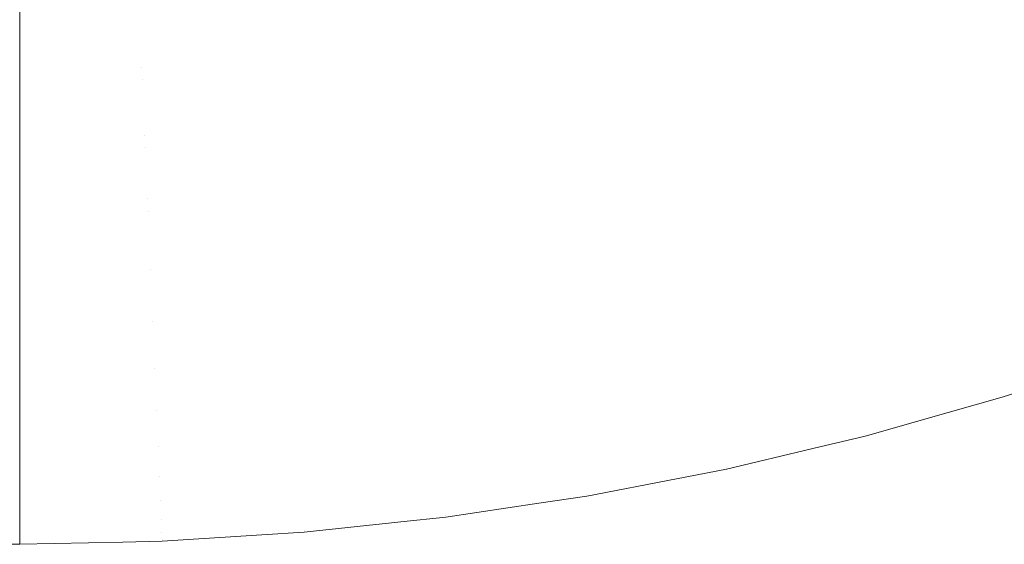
# Model space of a CAD drawing. Header units: centimetres. Extents: x -26 to 27.3, y -25.3 to -23.5.
# Tile 185 of 221: x 27.1825 to 27.2119, y -25.2599 to -25.2442. Entities that reach past the tile are written whole.
import ezdxf

# ---------------------------------------------------------------- set-up
doc = ezdxf.new("R2010")
doc.units = ezdxf.units.CM
doc.header["$LTSCALE"] = 2.54
doc.layers.add('Lucido design-1', color=7, linetype='Continuous')

# ---------------------------------------------------------------- blocks, each defined once
blk = doc.blocks.new('Gruppo-4-1')
at = {"color": 7, "linetype": 'Continuous', "lineweight": 9}
for points, invisible_edges in [([(27.211239, -25.241176, 1050.372725), (27.207763, -25.242322, 1050.372725), (27.208363, -25.24428, 1050.369067), (27.211921, -25.243107, 1050.369067)], 15), ([(27.215991, -25.24319, 1049.678006), (27.212426, -25.244536, 1049.678006), (27.211798, -25.242759, 1049.674359), (27.215289, -25.241442, 1049.674359)], 15), ([(27.200607, -25.243823, 1049.670794), (27.197029, -25.244515, 1049.670794), (27.196662, -25.242374, 1049.667319), (27.20015, -25.241699, 1049.667319)], 15), ([(27.200217, -25.242013, 1050.376297), (27.196716, -25.24269, 1050.376297), (27.197088, -25.24486, 1050.372725), (27.200681, -25.244165, 1050.372725)], 15), ([(27.208255, -25.243927, 1049.674359), (27.204665, -25.244944, 1049.674359), (27.204153, -25.24298, 1049.670794), (27.20766, -25.241987, 1049.670794)], 15), ([(27.207763, -25.242322, 1050.372725), (27.204242, -25.243319, 1050.372725), (27.204758, -25.245301, 1050.369067), (27.208363, -25.24428, 1050.369067)], 15), ([(27.197029, -25.244515, 1049.670794), (27.193424, -25.245055, 1049.670794), (27.193148, -25.2429, 1049.667319), (27.196662, -25.242374, 1049.667319)], 15), ([(27.193424, -25.245055, 1049.670794), (27.1898, -25.245441, 1049.670794), (27.189615, -25.243276, 1049.667319), (27.193148, -25.2429, 1049.667319)], 15), ([(27.196716, -25.24269, 1050.376297), (27.193189, -25.243218, 1050.376297), (27.193468, -25.245402, 1050.372725), (27.197088, -25.24486, 1050.372725)], 15), ([(27.212426, -25.244536, 1049.678006), (27.208806, -25.245729, 1049.678006), (27.208255, -25.243927, 1049.674359), (27.211798, -25.242759, 1049.674359)], 15), ([(27.204665, -25.244944, 1049.674359), (27.201035, -25.245807, 1049.674359), (27.200607, -25.243823, 1049.670794), (27.204153, -25.24298, 1049.670794)], 15), ([(27.211921, -25.243107, 1050.369067), (27.208363, -25.24428, 1050.369067), (27.208916, -25.246088, 1050.36533), (27.212551, -25.24489, 1050.36533)], 15), ([(27.18607, -25.243502, 1049.667319), (27.186162, -25.245673, 1049.670794), (27.182518, -25.24575, 1049.670794), (27.182518, -25.244212, 1049.668335)], 11), ([(27.1898, -25.245441, 1049.670794), (27.186162, -25.245673, 1049.670794), (27.18607, -25.243502, 1049.667319), (27.189615, -25.243276, 1049.667319)], 15), ([(27.193189, -25.243218, 1050.376297), (27.189643, -25.243596, 1050.376297), (27.189829, -25.24579, 1050.372725), (27.193468, -25.245402, 1050.372725)], 15), ([(27.204242, -25.243319, 1050.372725), (27.200681, -25.244165, 1050.372725), (27.201113, -25.246168, 1050.369067), (27.204758, -25.245301, 1050.369067)], 15), ([(27.189643, -25.243596, 1050.376297), (27.186083, -25.243823, 1050.376297), (27.186177, -25.246023, 1050.372725), (27.189829, -25.24579, 1050.372725)], 15), ([(-25.917482, -25.243899, 1050.376297), (-25.917482, -25.245022, 1050.374474), (27.182518, -25.245022, 1050.374474), (27.182518, -25.243899, 1050.376297)], 10), ([(27.186177, -25.246023, 1050.372725), (27.186083, -25.243823, 1050.376297), (27.182518, -25.243899, 1050.376297), (27.182518, -25.245022, 1050.374474)], 11), ([(27.201035, -25.245807, 1049.674359), (27.197372, -25.246516, 1049.674359), (27.197029, -25.244515, 1049.670794), (27.200607, -25.243823, 1049.670794)], 15), ([(27.208806, -25.245729, 1049.678006), (27.205139, -25.246767, 1049.678006), (27.204665, -25.244944, 1049.674359), (27.208255, -25.243927, 1049.674359)], 15), ([(-25.917482, -25.24575, 1049.670794), (-25.917482, -25.244212, 1049.668335), (27.182518, -25.244212, 1049.668335), (27.182518, -25.24575, 1049.670794)], 10), ([(27.200681, -25.244165, 1050.372725), (27.197088, -25.24486, 1050.372725), (27.197434, -25.246879, 1050.369067), (27.201113, -25.246168, 1050.369067)], 15), ([(27.208363, -25.24428, 1050.369067), (27.204758, -25.245301, 1050.369067), (27.205234, -25.247131, 1050.36533), (27.208916, -25.246088, 1050.36533)], 15), ([(27.197372, -25.246516, 1049.674359), (27.193682, -25.247068, 1049.674359), (27.193424, -25.245055, 1049.670794), (27.197029, -25.244515, 1049.670794)], 15), ([(27.213003, -25.24617, 1049.681732), (27.209314, -25.247386, 1049.681732), (27.208806, -25.245729, 1049.678006), (27.212426, -25.244536, 1049.678006)], 15), ([(27.197088, -25.24486, 1050.372725), (27.193468, -25.245402, 1050.372725), (27.193729, -25.247434, 1050.369067), (27.197434, -25.246879, 1050.369067)], 15), ([(27.205139, -25.246767, 1049.678006), (27.201432, -25.247649, 1049.678006), (27.201035, -25.245807, 1049.674359), (27.204665, -25.244944, 1049.674359)], 15), ([(27.212551, -25.24489, 1050.36533), (27.208916, -25.246088, 1050.36533), (27.209423, -25.247744, 1050.36152), (27.213128, -25.246523, 1050.36152)], 15), ([(27.182518, -25.2461, 1050.372725), (27.182518, -25.245022, 1050.374474), (-25.917482, -25.245022, 1050.374474), (-25.917482, -25.2461, 1050.372725)], 10), ([(27.182518, -25.245022, 1050.374474), (27.182518, -25.2461, 1050.372725), (27.186177, -25.246023, 1050.372725)], 10), ([(27.193682, -25.247068, 1049.674359), (27.189972, -25.247463, 1049.674359), (27.1898, -25.245441, 1049.670794), (27.193424, -25.245055, 1049.670794)], 15), ([(27.189972, -25.247463, 1049.674359), (27.186248, -25.247701, 1049.674359), (27.186162, -25.245673, 1049.670794), (27.1898, -25.245441, 1049.670794)], 15), ([(27.193468, -25.245402, 1050.372725), (27.189829, -25.24579, 1050.372725), (27.190003, -25.247831, 1050.369067), (27.193729, -25.247434, 1050.369067)], 15), ([(27.204758, -25.245301, 1050.369067), (27.201113, -25.246168, 1050.369067), (27.201511, -25.248016, 1050.36533), (27.205234, -25.247131, 1050.36533)], 15), ([(27.182518, -25.24575, 1049.670794), (27.182518, -25.246474, 1049.672065), (-25.917482, -25.246474, 1049.672065), (-25.917482, -25.24575, 1049.670794)], 10), ([(27.186162, -25.245673, 1049.670794), (27.186248, -25.247701, 1049.674359), (27.182518, -25.24778, 1049.674359), (27.182518, -25.246474, 1049.672065)], 11), ([(27.182518, -25.246474, 1049.672065), (27.182518, -25.24575, 1049.670794), (27.186162, -25.245673, 1049.670794)], 10), ([(27.189829, -25.24579, 1050.372725), (27.186177, -25.246023, 1050.372725), (27.186264, -25.248069, 1050.369067), (27.190003, -25.247831, 1050.369067)], 15), ([(27.201432, -25.247649, 1049.678006), (27.19769, -25.248372, 1049.678006), (27.197372, -25.246516, 1049.674359), (27.201035, -25.245807, 1049.674359)], 15), ([(27.209314, -25.247386, 1049.681732), (27.205576, -25.248445, 1049.681732), (27.205139, -25.246767, 1049.678006), (27.208806, -25.245729, 1049.678006)], 15), ([(-25.917482, -25.2461, 1050.372725), (-25.917482, -25.24717, 1050.370814), (27.182518, -25.24717, 1050.370814), (27.182518, -25.2461, 1050.372725)], 10), ([(27.186264, -25.248069, 1050.369067), (27.186177, -25.246023, 1050.372725), (27.182518, -25.2461, 1050.372725), (27.182518, -25.24717, 1050.370814)], 11), ([(27.208916, -25.246088, 1050.36533), (27.205234, -25.247131, 1050.36533), (27.20567, -25.248806, 1050.36152), (27.209423, -25.247744, 1050.36152)], 15), ([(27.201113, -25.246168, 1050.369067), (27.197434, -25.246879, 1050.369067), (27.197754, -25.248743, 1050.36533), (27.201511, -25.248016, 1050.36533)], 15), ([(27.21353, -25.247661, 1049.685528), (27.209777, -25.248898, 1049.685528), (27.209314, -25.247386, 1049.681732), (27.213003, -25.24617, 1049.681732)], 15), ([(-25.917482, -25.24778, 1049.674359), (-25.917482, -25.246474, 1049.672065), (27.182518, -25.246474, 1049.672065), (27.182518, -25.24778, 1049.674359)], 10), ([(27.19769, -25.248372, 1049.678006), (27.193921, -25.248937, 1049.678006), (27.193682, -25.247068, 1049.674359), (27.197372, -25.246516, 1049.674359)], 15), ([(27.213128, -25.246523, 1050.36152), (27.209423, -25.247744, 1050.36152), (27.209883, -25.249244, 1050.357645), (27.213651, -25.248002, 1050.357645)], 15), ([(27.197434, -25.246879, 1050.369067), (27.193729, -25.247434, 1050.369067), (27.193969, -25.249309, 1050.36533), (27.197754, -25.248743, 1050.36533)], 15), ([(27.205576, -25.248445, 1049.681732), (27.201797, -25.249344, 1049.681732), (27.201432, -25.247649, 1049.678006), (27.205139, -25.246767, 1049.678006)], 15), ([(27.182518, -25.248149, 1050.369067), (27.182518, -25.24717, 1050.370814), (-25.917482, -25.24717, 1050.370814), (-25.917482, -25.248149, 1050.369067)], 10), ([(27.182518, -25.24717, 1050.370814), (27.182518, -25.248149, 1050.369067), (27.186264, -25.248069, 1050.369067)], 10), ([(27.193921, -25.248937, 1049.678006), (27.190131, -25.24934, 1049.678006), (27.189972, -25.247463, 1049.674359), (27.193682, -25.247068, 1049.674359)], 15), ([(27.205234, -25.247131, 1050.36533), (27.201511, -25.248016, 1050.36533), (27.201876, -25.249709, 1050.36152), (27.20567, -25.248806, 1050.36152)], 15), ([(27.190131, -25.24934, 1049.678006), (27.186328, -25.249583, 1049.678006), (27.186248, -25.247701, 1049.674359), (27.189972, -25.247463, 1049.674359)], 15), ([(27.193729, -25.247434, 1050.369067), (27.190003, -25.247831, 1050.369067), (27.190163, -25.249715, 1050.36533), (27.193969, -25.249309, 1050.36533)], 15), ([(27.209777, -25.248898, 1049.685528), (27.205975, -25.249974, 1049.685528), (27.205576, -25.248445, 1049.681732), (27.209314, -25.247386, 1049.681732)], 15), ([(27.182518, -25.24778, 1049.674359), (27.182518, -25.248571, 1049.67589), (-25.917482, -25.248571, 1049.67589), (-25.917482, -25.24778, 1049.674359)], 10), ([(27.186248, -25.247701, 1049.674359), (27.186328, -25.249583, 1049.678006), (27.182518, -25.249664, 1049.678006), (27.182518, -25.248571, 1049.67589)], 11), ([(27.182518, -25.248571, 1049.67589), (27.182518, -25.24778, 1049.674359), (27.186248, -25.247701, 1049.674359)], 10), ([(27.190003, -25.247831, 1050.369067), (27.186264, -25.248069, 1050.369067), (27.186344, -25.249958, 1050.36533), (27.190163, -25.249715, 1050.36533)], 15), ([(27.201797, -25.249344, 1049.681732), (27.197983, -25.250081, 1049.681732), (27.19769, -25.248372, 1049.678006), (27.201432, -25.247649, 1049.678006)], 15), ([(27.209423, -25.247744, 1050.36152), (27.20567, -25.248806, 1050.36152), (27.206066, -25.250325, 1050.357645), (27.209883, -25.249244, 1050.357645)], 15), ([(27.214004, -25.249004, 1049.68939), (27.210194, -25.25026, 1049.68939), (27.209777, -25.248898, 1049.685528), (27.21353, -25.247661, 1049.685528)], 15), ([(-25.917482, -25.248149, 1050.369067), (-25.917482, -25.249161, 1050.367066), (27.182518, -25.249161, 1050.367066), (27.182518, -25.248149, 1050.369067)], 10), ([(27.186344, -25.249958, 1050.36533), (27.186264, -25.248069, 1050.369067), (27.182518, -25.248149, 1050.369067), (27.182518, -25.249161, 1050.367066)], 11), ([(27.201511, -25.248016, 1050.36533), (27.197754, -25.248743, 1050.36533), (27.198046, -25.250449, 1050.36152), (27.201876, -25.249709, 1050.36152)], 15), ([(27.213651, -25.248002, 1050.357645), (27.209883, -25.249244, 1050.357645), (27.210294, -25.250587, 1050.353712), (27.214119, -25.249327, 1050.353712)], 15), ([(27.197983, -25.250081, 1049.681732), (27.194141, -25.250656, 1049.681732), (27.193921, -25.248937, 1049.678006), (27.19769, -25.248372, 1049.678006)], 15), ([(27.205975, -25.249974, 1049.685528), (27.20213, -25.250889, 1049.685528), (27.201797, -25.249344, 1049.681732), (27.205576, -25.248445, 1049.681732)], 15), ([(-25.917482, -25.249664, 1049.678006), (-25.917482, -25.248571, 1049.67589), (27.182518, -25.248571, 1049.67589), (27.182518, -25.249664, 1049.678006)], 10), ([(27.197754, -25.248743, 1050.36533), (27.193969, -25.249309, 1050.36533), (27.194189, -25.251027, 1050.36152), (27.198046, -25.250449, 1050.36152)], 15), ([(27.194141, -25.250656, 1049.681732), (27.190278, -25.251068, 1049.681732), (27.190131, -25.24934, 1049.678006), (27.193921, -25.248937, 1049.678006)], 15), ([(27.20567, -25.248806, 1050.36152), (27.201876, -25.249709, 1050.36152), (27.202206, -25.251243, 1050.357645), (27.206066, -25.250325, 1050.357645)], 15), ([(27.210194, -25.25026, 1049.68939), (27.206334, -25.251353, 1049.68939), (27.205975, -25.249974, 1049.685528), (27.209777, -25.248898, 1049.685528)], 15), ([(27.214426, -25.250197, 1049.693311), (27.210564, -25.251469, 1049.693311), (27.210194, -25.25026, 1049.68939), (27.214004, -25.249004, 1049.68939)], 15), ([(27.182518, -25.25004, 1050.36533), (27.182518, -25.249161, 1050.367066), (-25.917482, -25.249161, 1050.367066), (-25.917482, -25.25004, 1050.36533)], 10), ([(27.182518, -25.249161, 1050.367066), (27.182518, -25.25004, 1050.36533), (27.186344, -25.249958, 1050.36533)], 10), ([(27.190278, -25.251068, 1049.681732), (27.186402, -25.251315, 1049.681732), (27.186328, -25.249583, 1049.678006), (27.190131, -25.24934, 1049.678006)], 15), ([(27.193969, -25.249309, 1050.36533), (27.190163, -25.249715, 1050.36533), (27.19031, -25.25144, 1050.36152), (27.194189, -25.251027, 1050.36152)], 15), ([(27.20213, -25.250889, 1049.685528), (27.19825, -25.251639, 1049.685528), (27.197983, -25.250081, 1049.681732), (27.201797, -25.249344, 1049.681732)], 15), ([(27.209883, -25.249244, 1050.357645), (27.206066, -25.250325, 1050.357645), (27.20642, -25.251684, 1050.353712), (27.210294, -25.250587, 1050.353712)], 15), ([(27.214119, -25.249327, 1050.353712), (27.210294, -25.250587, 1050.353712), (27.210657, -25.251771, 1050.349727), (27.214531, -25.250494, 1050.349727)], 15), ([(27.182518, -25.249664, 1049.678006), (27.182518, -25.2505, 1049.679802), (-25.917482, -25.2505, 1049.679802), (-25.917482, -25.249664, 1049.678006)], 10), ([(27.186328, -25.249583, 1049.678006), (27.186402, -25.251315, 1049.681732), (27.182518, -25.251398, 1049.681732), (27.182518, -25.2505, 1049.679802)], 11), ([(27.182518, -25.2505, 1049.679802), (27.182518, -25.249664, 1049.678006), (27.186328, -25.249583, 1049.678006)], 10), ([(27.186418, -25.251688, 1050.36152), (27.186344, -25.249958, 1050.36533), (27.182518, -25.25004, 1050.36533), (27.182518, -25.250991, 1050.363236)], 11), ([(27.190163, -25.249715, 1050.36533), (27.186344, -25.249958, 1050.36533), (27.186418, -25.251688, 1050.36152), (27.19031, -25.25144, 1050.36152)], 15), ([(27.201876, -25.249709, 1050.36152), (27.198046, -25.250449, 1050.36152), (27.198311, -25.251996, 1050.357645), (27.202206, -25.251243, 1050.357645)], 15), ([(-25.917482, -25.25004, 1050.36533), (-25.917482, -25.250991, 1050.363236), (27.182518, -25.250991, 1050.363236), (27.182518, -25.25004, 1050.36533)], 10), ([(27.19825, -25.251639, 1049.685528), (27.194342, -25.252224, 1049.685528), (27.194141, -25.250656, 1049.681732), (27.197983, -25.250081, 1049.681732)], 15), ([(27.206334, -25.251353, 1049.68939), (27.20243, -25.252281, 1049.68939), (27.20213, -25.250889, 1049.685528), (27.205975, -25.249974, 1049.685528)], 15), ([(27.214794, -25.251237, 1049.697284), (27.210888, -25.252525, 1049.697284), (27.210564, -25.251469, 1049.693311), (27.214426, -25.250197, 1049.693311)], 15), ([(-25.917482, -25.251398, 1049.681732), (-25.917482, -25.2505, 1049.679802), (27.182518, -25.2505, 1049.679802), (27.182518, -25.251398, 1049.681732)], 10), ([(27.198046, -25.250449, 1050.36152), (27.194189, -25.251027, 1050.36152), (27.194388, -25.252583, 1050.357645), (27.198311, -25.251996, 1050.357645)], 15), ([(27.206066, -25.250325, 1050.357645), (27.202206, -25.251243, 1050.357645), (27.202502, -25.252616, 1050.353712), (27.20642, -25.251684, 1050.353712)], 15), ([(27.210564, -25.251469, 1049.693311), (27.206652, -25.252577, 1049.693311), (27.206334, -25.251353, 1049.68939), (27.210194, -25.25026, 1049.68939)], 15), ([(27.214531, -25.250494, 1050.349727), (27.210657, -25.251771, 1050.349727), (27.21097, -25.252794, 1050.345697), (27.214888, -25.251503, 1050.345697)], 15), ([(27.194342, -25.252224, 1049.685528), (27.190413, -25.252643, 1049.685528), (27.190278, -25.251068, 1049.681732), (27.194141, -25.250656, 1049.681732)], 15), ([(27.210294, -25.250587, 1050.353712), (27.20642, -25.251684, 1050.353712), (27.206732, -25.252882, 1050.349727), (27.210657, -25.251771, 1050.349727)], 15), ([(27.182518, -25.251771, 1050.36152), (27.182518, -25.250991, 1050.363236), (-25.917482, -25.250991, 1050.363236), (-25.917482, -25.251771, 1050.36152)], 10), ([(27.182518, -25.250991, 1050.363236), (27.182518, -25.251771, 1050.36152), (27.186418, -25.251688, 1050.36152)], 10), ([(27.190413, -25.252643, 1049.685528), (27.186469, -25.252894, 1049.685528), (27.186402, -25.251315, 1049.681732), (27.190278, -25.251068, 1049.681732)], 15), ([(27.194189, -25.251027, 1050.36152), (27.19031, -25.25144, 1050.36152), (27.190443, -25.253004, 1050.357645), (27.194388, -25.252583, 1050.357645)], 15), ([(27.20243, -25.252281, 1049.68939), (27.198491, -25.253043, 1049.68939), (27.19825, -25.251639, 1049.685528), (27.20213, -25.250889, 1049.685528)], 15), ([(27.182518, -25.251398, 1049.681732), (27.182518, -25.252257, 1049.683795), (-25.917482, -25.252257, 1049.683795), (-25.917482, -25.251398, 1049.681732)], 10), ([(27.182518, -25.252257, 1049.683795), (27.182518, -25.251398, 1049.681732), (27.186402, -25.251315, 1049.681732), (27.186469, -25.252894, 1049.685528)], 14), ([(27.202206, -25.251243, 1050.357645), (27.198311, -25.251996, 1050.357645), (27.198549, -25.253381, 1050.353712), (27.202502, -25.252616, 1050.353712)], 15), ([(27.206652, -25.252577, 1049.693311), (27.202697, -25.253518, 1049.693311), (27.20243, -25.252281, 1049.68939), (27.206334, -25.251353, 1049.68939)], 15), ([(27.215107, -25.252123, 1049.701302), (27.211163, -25.253423, 1049.701302), (27.210888, -25.252525, 1049.697284), (27.214794, -25.251237, 1049.697284)], 15), ([(27.186484, -25.253256, 1050.357645), (27.186418, -25.251688, 1050.36152), (27.182518, -25.251771, 1050.36152), (27.182518, -25.252657, 1050.359333)], 11), ([(27.19031, -25.25144, 1050.36152), (27.186418, -25.251688, 1050.36152), (27.186484, -25.253256, 1050.357645), (27.190443, -25.253004, 1050.357645)], 15), ([(27.198491, -25.253043, 1049.68939), (27.194523, -25.253637, 1049.68939), (27.194342, -25.252224, 1049.685528), (27.19825, -25.251639, 1049.685528)], 15), ([(27.20642, -25.251684, 1050.353712), (27.202502, -25.252616, 1050.353712), (27.202763, -25.253826, 1050.349727), (27.206732, -25.252882, 1050.349727)], 15), ([(27.210888, -25.252525, 1049.697284), (27.20693, -25.253645, 1049.697284), (27.206652, -25.252577, 1049.693311), (27.210564, -25.251469, 1049.693311)], 15), ([(27.214888, -25.251503, 1050.345697), (27.21097, -25.252794, 1050.345697), (27.211234, -25.253655, 1050.34163), (27.215187, -25.252352, 1050.34163)], 15), ([(-25.917482, -25.251771, 1050.36152), (-25.917482, -25.252657, 1050.359333), (27.182518, -25.252657, 1050.359333), (27.182518, -25.251771, 1050.36152)], 10), ([(27.198311, -25.251996, 1050.357645), (27.194388, -25.252583, 1050.357645), (27.194566, -25.253977, 1050.353712), (27.198549, -25.253381, 1050.353712)], 15), ([(27.210657, -25.251771, 1050.349727), (27.206732, -25.252882, 1050.349727), (27.207001, -25.253918, 1050.345697), (27.21097, -25.252794, 1050.345697)], 15), ([(-25.917482, -25.252978, 1049.685528), (-25.917482, -25.252257, 1049.683795), (27.182518, -25.252257, 1049.683795), (27.182518, -25.252978, 1049.685528)], 10), ([(27.186469, -25.252894, 1049.685528), (27.182518, -25.252978, 1049.685528), (27.182518, -25.252257, 1049.683795)], 9), ([(27.194523, -25.253637, 1049.68939), (27.190533, -25.254062, 1049.68939), (27.190413, -25.252643, 1049.685528), (27.194342, -25.252224, 1049.685528)], 15), ([(27.202697, -25.253518, 1049.693311), (27.198705, -25.25429, 1049.693311), (27.198491, -25.253043, 1049.68939), (27.20243, -25.252281, 1049.68939)], 15), ([(27.215364, -25.252852, 1049.705359), (27.211389, -25.254163, 1049.705359), (27.211163, -25.253423, 1049.701302), (27.215107, -25.252123, 1049.701302)], 15), ([(27.194388, -25.252583, 1050.357645), (27.190443, -25.253004, 1050.357645), (27.190562, -25.254403, 1050.353712), (27.194566, -25.253977, 1050.353712)], 15), ([(27.20693, -25.253645, 1049.697284), (27.202929, -25.254597, 1049.697284), (27.202697, -25.253518, 1049.693311), (27.206652, -25.252577, 1049.693311)], 15), ([(27.211163, -25.253423, 1049.701302), (27.207167, -25.254554, 1049.701302), (27.20693, -25.253645, 1049.697284), (27.210888, -25.252525, 1049.697284)], 15), ([(27.215187, -25.252352, 1050.34163), (27.211234, -25.253655, 1050.34163), (27.211447, -25.254352, 1050.337533), (27.21543, -25.25304, 1050.337533)], 15), ([(27.182518, -25.25334, 1050.357645), (27.182518, -25.252657, 1050.359333), (-25.917482, -25.252657, 1050.359333), (-25.917482, -25.25334, 1050.357645)], 10), ([(27.182518, -25.252657, 1050.359333), (27.182518, -25.25334, 1050.357645), (27.186484, -25.253256, 1050.357645)], 10), ([(27.182518, -25.253838, 1049.68786), (27.182518, -25.252978, 1049.685528), (27.186469, -25.252894, 1049.685528), (27.186529, -25.254317, 1049.68939)], 14), ([(27.190533, -25.254062, 1049.68939), (27.186529, -25.254317, 1049.68939), (27.186469, -25.252894, 1049.685528), (27.190413, -25.252643, 1049.685528)], 15), ([(27.202502, -25.252616, 1050.353712), (27.198549, -25.253381, 1050.353712), (27.198758, -25.254601, 1050.349727), (27.202763, -25.253826, 1050.349727)], 15), ([(27.206732, -25.252882, 1050.349727), (27.202763, -25.253826, 1050.349727), (27.202989, -25.254872, 1050.345697), (27.207001, -25.253918, 1050.345697)], 15), ([(27.21097, -25.252794, 1050.345697), (27.207001, -25.253918, 1050.345697), (27.207228, -25.254789, 1050.34163), (27.211234, -25.253655, 1050.34163)], 15), ([(27.215566, -25.253423, 1049.709449), (27.211567, -25.254742, 1049.709449), (27.211389, -25.254163, 1049.705359), (27.215364, -25.252852, 1049.705359)], 15), ([(27.182518, -25.252978, 1049.685528), (27.182518, -25.253838, 1049.68786), (-25.917482, -25.253838, 1049.68786), (-25.917482, -25.252978, 1049.685528)], 10), ([(27.190443, -25.253004, 1050.357645), (27.186484, -25.253256, 1050.357645), (27.186544, -25.25466, 1050.353712), (27.190562, -25.254403, 1050.353712)], 15), ([(27.198705, -25.25429, 1049.693311), (27.194684, -25.254892, 1049.693311), (27.194523, -25.253637, 1049.68939), (27.198491, -25.253043, 1049.68939)], 15), ([(27.21543, -25.25304, 1050.337533), (27.211447, -25.254352, 1050.337533), (27.211611, -25.254886, 1050.333412), (27.215616, -25.253566, 1050.333412)], 15), ([(-25.917482, -25.25334, 1050.357645), (-25.917482, -25.254156, 1050.355362), (27.182518, -25.254156, 1050.355362), (27.182518, -25.25334, 1050.357645)], 10), ([(27.186544, -25.25466, 1050.353712), (27.186484, -25.253256, 1050.357645), (27.182518, -25.25334, 1050.357645), (27.182518, -25.254156, 1050.355362)], 11), ([(27.198549, -25.253381, 1050.353712), (27.194566, -25.253977, 1050.353712), (27.194724, -25.255205, 1050.349727), (27.198758, -25.254601, 1050.349727)], 15), ([(27.211389, -25.254163, 1049.705359), (27.207362, -25.255303, 1049.705359), (27.207167, -25.254554, 1049.701302), (27.211163, -25.253423, 1049.701302)], 15), ([(27.215712, -25.253835, 1049.713563), (27.211694, -25.255159, 1049.713563), (27.211567, -25.254742, 1049.709449), (27.215566, -25.253423, 1049.709449)], 15), ([(27.194684, -25.254892, 1049.693311), (27.190641, -25.255323, 1049.693311), (27.190533, -25.254062, 1049.68939), (27.194523, -25.253637, 1049.68939)], 15), ([(27.202929, -25.254597, 1049.697284), (27.198891, -25.255378, 1049.697284), (27.198705, -25.25429, 1049.693311), (27.202697, -25.253518, 1049.693311)], 15), ([(27.207167, -25.254554, 1049.701302), (27.203127, -25.255515, 1049.701302), (27.202929, -25.254597, 1049.697284), (27.20693, -25.253645, 1049.697284)], 15), ([(27.211234, -25.253655, 1050.34163), (27.207228, -25.254789, 1050.34163), (27.207412, -25.255495, 1050.337533), (27.211447, -25.254352, 1050.337533)], 15), ([(27.215616, -25.253566, 1050.333412), (27.211611, -25.254886, 1050.333412), (27.211724, -25.255255, 1050.329276), (27.215745, -25.25393, 1050.329276)], 15), ([(-25.917482, -25.254402, 1049.68939), (-25.917482, -25.253838, 1049.68786), (27.182518, -25.253838, 1049.68786), (27.182518, -25.254402, 1049.68939)], 10), ([(27.186529, -25.254317, 1049.68939), (27.182518, -25.254402, 1049.68939), (27.182518, -25.253838, 1049.68786)], 9), ([(27.190641, -25.255323, 1049.693311), (27.186583, -25.255581, 1049.693311), (27.186529, -25.254317, 1049.68939), (27.190533, -25.254062, 1049.68939)], 15), ([(27.194566, -25.253977, 1050.353712), (27.190562, -25.254403, 1050.353712), (27.190667, -25.255637, 1050.349727), (27.194724, -25.255205, 1050.349727)], 15), ([(27.202763, -25.253826, 1050.349727), (27.198758, -25.254601, 1050.349727), (27.198939, -25.255655, 1050.345697), (27.202989, -25.254872, 1050.345697)], 15), ([(27.207001, -25.253918, 1050.345697), (27.202989, -25.254872, 1050.345697), (27.203178, -25.255752, 1050.34163), (27.207228, -25.254789, 1050.34163)], 15), ([(27.2158, -25.254086, 1049.717695), (27.211772, -25.255414, 1049.717695), (27.211694, -25.255159, 1049.713563), (27.215712, -25.253835, 1049.713563)], 15), ([(27.215745, -25.25393, 1050.329276), (27.211724, -25.255255, 1050.329276), (27.211786, -25.255459, 1050.32513), (27.215816, -25.254131, 1050.32513)], 15), ([(27.182518, -25.254745, 1050.353712), (27.182518, -25.254156, 1050.355362), (-25.917482, -25.254156, 1050.355362), (-25.917482, -25.254745, 1050.353712)], 10), ([(27.182518, -25.254156, 1050.355362), (27.182518, -25.254745, 1050.353712), (27.186544, -25.25466, 1050.353712)], 10), ([(27.182518, -25.255242, 1049.691991), (27.182518, -25.254402, 1049.68939), (27.186529, -25.254317, 1049.68939), (27.186583, -25.255581, 1049.693311)], 14), ([(27.198891, -25.255378, 1049.697284), (27.194824, -25.255987, 1049.697284), (27.194684, -25.254892, 1049.693311), (27.198705, -25.25429, 1049.693311)], 15), ([(27.211567, -25.254742, 1049.709449), (27.207515, -25.255889, 1049.709449), (27.207362, -25.255303, 1049.705359), (27.211389, -25.254163, 1049.705359)], 15), ([(27.211447, -25.254352, 1050.337533), (27.207412, -25.255495, 1050.337533), (27.207553, -25.256035, 1050.333412), (27.211611, -25.254886, 1050.333412)], 15), ([(27.214168, -25.254724, 1049.722055), (27.2118, -25.255505, 1049.722055), (27.211772, -25.255414, 1049.717695), (27.2158, -25.254086, 1049.717695)], 14), ([(27.215816, -25.254131, 1050.32513), (27.211786, -25.255459, 1050.32513), (27.2118, -25.255505, 1050.322055), (27.214168, -25.254724, 1050.322055)], 11), ([(27.182518, -25.254402, 1049.68939), (27.182518, -25.255242, 1049.691991), (-25.917482, -25.255242, 1049.691991), (-25.917482, -25.254402, 1049.68939)], 10), ([(27.186596, -25.255897, 1050.349727), (27.186544, -25.25466, 1050.353712), (27.182518, -25.254745, 1050.353712), (27.182518, -25.255485, 1050.351331)], 11), ([(27.190562, -25.254403, 1050.353712), (27.186544, -25.25466, 1050.353712), (27.186596, -25.255897, 1050.349727), (27.190667, -25.255637, 1050.349727)], 15), ([(27.198758, -25.254601, 1050.349727), (27.194724, -25.255205, 1050.349727), (27.19486, -25.256266, 1050.345697), (27.198939, -25.255655, 1050.345697)], 15), ([(27.203127, -25.255515, 1049.701302), (27.19905, -25.256304, 1049.701302), (27.198891, -25.255378, 1049.697284), (27.202929, -25.254597, 1049.697284)], 15), ([(27.207362, -25.255303, 1049.705359), (27.20329, -25.256271, 1049.705359), (27.203127, -25.255515, 1049.701302), (27.207167, -25.254554, 1049.701302)], 15), ([(-25.917482, -25.254745, 1050.353712), (-25.917482, -25.255485, 1050.351331), (27.182518, -25.255485, 1050.351331), (27.182518, -25.254745, 1050.353712)], 10), ([(27.194824, -25.255987, 1049.697284), (27.190734, -25.256422, 1049.697284), (27.190641, -25.255323, 1049.693311), (27.194684, -25.254892, 1049.693311)], 15), ([(27.202989, -25.254872, 1050.345697), (27.198939, -25.255655, 1050.345697), (27.199091, -25.256543, 1050.34163), (27.203178, -25.255752, 1050.34163)], 15), ([(27.207228, -25.254789, 1050.34163), (27.203178, -25.255752, 1050.34163), (27.203332, -25.256466, 1050.337533), (27.207412, -25.255495, 1050.337533)], 15), ([(27.211694, -25.255159, 1049.713563), (27.207625, -25.256312, 1049.713563), (27.207515, -25.255889, 1049.709449), (27.211567, -25.254742, 1049.709449)], 15), ([(27.211611, -25.254886, 1050.333412), (27.207553, -25.256035, 1050.333412), (27.20765, -25.256409, 1050.329276), (27.211724, -25.255255, 1050.329276)], 15), ([(27.2118, -25.255505, 1049.722055), (27.214168, -25.254724, 1049.722055), (27.214168, -25.254724, 1050.322055), (27.2118, -25.255505, 1050.322055)], 10), ([(-25.917482, -25.255668, 1049.693311), (-25.917482, -25.255242, 1049.691991), (27.182518, -25.255242, 1049.691991), (27.182518, -25.255668, 1049.693311)], 10), ([(27.186583, -25.255581, 1049.693311), (27.182518, -25.255668, 1049.693311), (27.182518, -25.255242, 1049.691991)], 9), ([(27.194724, -25.255205, 1050.349727), (27.190667, -25.255637, 1050.349727), (27.190758, -25.256703, 1050.345697), (27.19486, -25.256266, 1050.345697)], 15), ([(27.211772, -25.255414, 1049.717695), (27.207692, -25.256569, 1049.717695), (27.207625, -25.256312, 1049.713563), (27.211694, -25.255159, 1049.713563)], 15), ([(27.182518, -25.255983, 1050.349727), (27.182518, -25.255485, 1050.351331), (-25.917482, -25.255485, 1050.351331), (-25.917482, -25.255983, 1050.349727)], 10), ([(27.182518, -25.255485, 1050.351331), (27.182518, -25.255983, 1050.349727), (27.186596, -25.255897, 1050.349727)], 10), ([(27.190734, -25.256422, 1049.697284), (27.18663, -25.256684, 1049.697284), (27.186583, -25.255581, 1049.693311), (27.190641, -25.255323, 1049.693311)], 15), ([(27.19905, -25.256304, 1049.701302), (27.194943, -25.256918, 1049.701302), (27.194824, -25.255987, 1049.697284), (27.198891, -25.255378, 1049.697284)], 15), ([(27.20329, -25.256271, 1049.705359), (27.199181, -25.257066, 1049.705359), (27.19905, -25.256304, 1049.701302), (27.203127, -25.255515, 1049.701302)], 15), ([(27.207515, -25.255889, 1049.709449), (27.203418, -25.256864, 1049.709449), (27.20329, -25.256271, 1049.705359), (27.207362, -25.255303, 1049.705359)], 15), ([(27.207412, -25.255495, 1050.337533), (27.203332, -25.256466, 1050.337533), (27.20345, -25.257011, 1050.333412), (27.207553, -25.256035, 1050.333412)], 15), ([(27.211724, -25.255255, 1050.329276), (27.20765, -25.256409, 1050.329276), (27.207704, -25.256616, 1050.32513), (27.211786, -25.255459, 1050.32513)], 15), ([(27.210184, -25.255962, 1049.722055), (27.207716, -25.256661, 1049.722055), (27.207692, -25.256569, 1049.717695), (27.211772, -25.255414, 1049.717695)], 14), ([(27.211786, -25.255459, 1050.32513), (27.207704, -25.256616, 1050.32513), (27.207716, -25.256661, 1050.322055), (27.210184, -25.255962, 1050.322055)], 11), ([(27.211772, -25.255414, 1049.717695), (27.2118, -25.255505, 1049.722055), (27.210184, -25.255962, 1049.722055)], 9), ([(27.210184, -25.255962, 1050.322055), (27.2118, -25.255505, 1050.322055), (27.211786, -25.255459, 1050.32513)], 10), ([(27.2118, -25.255505, 1050.322055), (27.210184, -25.255962, 1050.322055), (27.210184, -25.255962, 1049.722055), (27.2118, -25.255505, 1049.722055)], 10), ([(27.182518, -25.255668, 1049.693311), (27.182518, -25.256464, 1049.696178), (-25.917482, -25.256464, 1049.696178), (-25.917482, -25.255668, 1049.693311)], 10), ([(27.182518, -25.256464, 1049.696178), (27.182518, -25.255668, 1049.693311), (27.186583, -25.255581, 1049.693311), (27.18663, -25.256684, 1049.697284)], 14), ([(27.190667, -25.255637, 1050.349727), (27.186596, -25.255897, 1050.349727), (27.186642, -25.256966, 1050.345697), (27.190758, -25.256703, 1050.345697)], 15), ([(27.198939, -25.255655, 1050.345697), (27.19486, -25.256266, 1050.345697), (27.194974, -25.257159, 1050.34163), (27.199091, -25.256543, 1050.34163)], 15), ([(27.203178, -25.255752, 1050.34163), (27.199091, -25.256543, 1050.34163), (27.199214, -25.257262, 1050.337533), (27.203332, -25.256466, 1050.337533)], 15), ([(-25.917482, -25.255983, 1050.349727), (-25.917482, -25.256641, 1050.347248), (27.182518, -25.256641, 1050.347248), (27.182518, -25.255983, 1050.349727)], 10), ([(27.186642, -25.256966, 1050.345697), (27.186596, -25.255897, 1050.349727), (27.182518, -25.255983, 1050.349727), (27.182518, -25.256641, 1050.347248)], 11), ([(27.194943, -25.256918, 1049.701302), (27.190814, -25.257358, 1049.701302), (27.190734, -25.256422, 1049.697284), (27.194824, -25.255987, 1049.697284)], 15), ([(27.207625, -25.256312, 1049.713563), (27.20351, -25.25729, 1049.713563), (27.203418, -25.256864, 1049.709449), (27.207515, -25.255889, 1049.709449)], 15), ([(27.207553, -25.256035, 1050.333412), (27.20345, -25.257011, 1050.333412), (27.203531, -25.257388, 1050.329276), (27.20765, -25.256409, 1050.329276)], 15), ([(27.207716, -25.256661, 1049.722055), (27.210184, -25.255962, 1049.722055), (27.210184, -25.255962, 1050.322055), (27.207716, -25.256661, 1050.322055)], 10), ([(27.19486, -25.256266, 1050.345697), (27.190758, -25.256703, 1050.345697), (27.190834, -25.2576, 1050.34163), (27.194974, -25.257159, 1050.34163)], 15), ([(27.199181, -25.257066, 1049.705359), (27.195041, -25.257686, 1049.705359), (27.194943, -25.256918, 1049.701302), (27.19905, -25.256304, 1049.701302)], 15), ([(27.203418, -25.256864, 1049.709449), (27.199283, -25.257663, 1049.709449), (27.199181, -25.257066, 1049.705359), (27.20329, -25.256271, 1049.705359)], 15), ([(27.207692, -25.256569, 1049.717695), (27.203566, -25.257551, 1049.717695), (27.20351, -25.25729, 1049.713563), (27.207625, -25.256312, 1049.713563)], 15), ([(27.20765, -25.256409, 1050.329276), (27.203531, -25.257388, 1050.329276), (27.203576, -25.257597, 1050.32513), (27.207704, -25.256616, 1050.32513)], 15), ([(-25.917482, -25.256771, 1049.697284), (-25.917482, -25.256464, 1049.696178), (27.182518, -25.256464, 1049.696178), (27.182518, -25.256771, 1049.697284)], 10), ([(27.182518, -25.257053, 1050.345697), (27.182518, -25.256641, 1050.347248), (-25.917482, -25.256641, 1050.347248), (-25.917482, -25.257053, 1050.345697)], 10), ([(27.18663, -25.256684, 1049.697284), (27.182518, -25.256771, 1049.697284), (27.182518, -25.256464, 1049.696178)], 9), ([(27.182518, -25.256641, 1050.347248), (27.182518, -25.257053, 1050.345697), (27.186642, -25.256966, 1050.345697)], 10), ([(27.182518, -25.257503, 1049.700415), (27.182518, -25.256771, 1049.697284), (27.18663, -25.256684, 1049.697284), (27.18667, -25.257623, 1049.701302)], 14), ([(27.190814, -25.257358, 1049.701302), (27.18667, -25.257623, 1049.701302), (27.18663, -25.256684, 1049.697284), (27.190734, -25.256422, 1049.697284)], 15), ([(27.190758, -25.256703, 1050.345697), (27.186642, -25.256966, 1050.345697), (27.18668, -25.257865, 1050.34163), (27.190834, -25.2576, 1050.34163)], 15), ([(27.199091, -25.256543, 1050.34163), (27.194974, -25.257159, 1050.34163), (27.195067, -25.257883, 1050.337533), (27.199214, -25.257262, 1050.337533)], 15), ([(27.203332, -25.256466, 1050.337533), (27.199214, -25.257262, 1050.337533), (27.199309, -25.257812, 1050.333412), (27.20345, -25.257011, 1050.333412)], 15), ([(27.206155, -25.257032, 1049.722055), (27.203586, -25.257644, 1049.722055), (27.203566, -25.257551, 1049.717695), (27.207692, -25.256569, 1049.717695)], 14), ([(27.207704, -25.256616, 1050.32513), (27.203576, -25.257597, 1050.32513), (27.203586, -25.257644, 1050.322055), (27.206155, -25.257032, 1050.322055)], 11), ([(27.207692, -25.256569, 1049.717695), (27.207716, -25.256661, 1049.722055), (27.206155, -25.257032, 1049.722055)], 9), ([(27.206155, -25.257032, 1050.322055), (27.207716, -25.256661, 1050.322055), (27.207704, -25.256616, 1050.32513)], 10), ([(27.207716, -25.256661, 1050.322055), (27.206155, -25.257032, 1050.322055), (27.206155, -25.257032, 1049.722055), (27.207716, -25.256661, 1049.722055)], 10), ([(27.182518, -25.256771, 1049.697284), (27.182518, -25.257503, 1049.700415), (-25.917482, -25.257503, 1049.700415), (-25.917482, -25.256771, 1049.697284)], 10), ([(27.18668, -25.257865, 1050.34163), (27.186642, -25.256966, 1050.345697), (27.182518, -25.257053, 1050.345697), (27.182518, -25.257624, 1050.343119)], 11), ([(27.195041, -25.257686, 1049.705359), (27.190879, -25.258129, 1049.705359), (27.190814, -25.257358, 1049.701302), (27.194943, -25.256918, 1049.701302)], 15), ([(27.20351, -25.25729, 1049.713563), (27.199357, -25.258094, 1049.713563), (27.199283, -25.257663, 1049.709449), (27.203418, -25.256864, 1049.709449)], 15), ([(-25.917482, -25.257053, 1050.345697), (-25.917482, -25.257624, 1050.343119), (27.182518, -25.257624, 1050.343119), (27.182518, -25.257053, 1050.345697)], 10), ([(27.194974, -25.257159, 1050.34163), (27.190834, -25.2576, 1050.34163), (27.190896, -25.258327, 1050.337533), (27.195067, -25.257883, 1050.337533)], 15), ([(27.199283, -25.257663, 1049.709449), (27.195118, -25.258287, 1049.709449), (27.195041, -25.257686, 1049.705359), (27.199181, -25.257066, 1049.705359)], 15), ([(27.199214, -25.257262, 1050.337533), (27.195067, -25.257883, 1050.337533), (27.195138, -25.258436, 1050.333412), (27.199309, -25.257812, 1050.333412)], 15), ([(27.20345, -25.257011, 1050.333412), (27.199309, -25.257812, 1050.333412), (27.199374, -25.258192, 1050.329276), (27.203531, -25.257388, 1050.329276)], 15), ([(27.203566, -25.257551, 1049.717695), (27.199402, -25.258356, 1049.717695), (27.199357, -25.258094, 1049.713563), (27.20351, -25.25729, 1049.713563)], 15), ([(27.203586, -25.257644, 1049.722055), (27.206155, -25.257032, 1049.722055), (27.206155, -25.257032, 1050.322055), (27.203586, -25.257644, 1050.322055)], 10), ([(-25.917482, -25.257711, 1049.701302), (-25.917482, -25.257503, 1049.700415), (27.182518, -25.257503, 1049.700415), (27.182518, -25.257711, 1049.701302)], 10), ([(27.18667, -25.257623, 1049.701302), (27.182518, -25.257711, 1049.701302), (27.182518, -25.257503, 1049.700415)], 9), ([(27.190879, -25.258129, 1049.705359), (27.186702, -25.258396, 1049.705359), (27.18667, -25.257623, 1049.701302), (27.190814, -25.257358, 1049.701302)], 15), ([(27.203531, -25.257388, 1050.329276), (27.199374, -25.258192, 1050.329276), (27.19941, -25.258403, 1050.32513), (27.203576, -25.257597, 1050.32513)], 15), ([(27.202089, -25.257933, 1049.722055), (27.199418, -25.25845, 1049.722055), (27.199402, -25.258356, 1049.717695), (27.203566, -25.257551, 1049.717695)], 14), ([(27.203566, -25.257551, 1049.717695), (27.203586, -25.257644, 1049.722055), (27.202089, -25.257933, 1049.722055)], 9), ([(27.182518, -25.257953, 1050.34163), (27.182518, -25.257624, 1050.343119), (-25.917482, -25.257624, 1050.343119), (-25.917482, -25.257953, 1050.34163)], 10), ([(27.182518, -25.257711, 1049.701302), (27.182518, -25.258357, 1049.704693), (-25.917482, -25.258357, 1049.704693), (-25.917482, -25.257711, 1049.701302)], 10), ([(27.182518, -25.258357, 1049.704693), (27.182518, -25.257711, 1049.701302), (27.18667, -25.257623, 1049.701302), (27.186702, -25.258396, 1049.705359)], 14), ([(27.182518, -25.257624, 1050.343119), (27.182518, -25.257953, 1050.34163), (27.18668, -25.257865, 1050.34163)], 10), ([(27.186711, -25.258594, 1050.337533), (27.18668, -25.257865, 1050.34163), (27.182518, -25.257953, 1050.34163), (27.182518, -25.25843, 1050.338952)], 11), ([(27.190834, -25.2576, 1050.34163), (27.18668, -25.257865, 1050.34163), (27.186711, -25.258594, 1050.337533), (27.190896, -25.258327, 1050.337533)], 15), ([(27.195118, -25.258287, 1049.709449), (27.190931, -25.258733, 1049.709449), (27.190879, -25.258129, 1049.705359), (27.195041, -25.257686, 1049.705359)], 15), ([(27.195067, -25.257883, 1050.337533), (27.190896, -25.258327, 1050.337533), (27.190944, -25.258883, 1050.333412), (27.195138, -25.258436, 1050.333412)], 15), ([(27.199357, -25.258094, 1049.713563), (27.195174, -25.25872, 1049.713563), (27.195118, -25.258287, 1049.709449), (27.199283, -25.257663, 1049.709449)], 15), ([(27.199309, -25.257812, 1050.333412), (27.195138, -25.258436, 1050.333412), (27.195187, -25.258819, 1050.329276), (27.199374, -25.258192, 1050.329276)], 15), ([(27.203576, -25.257597, 1050.32513), (27.19941, -25.258403, 1050.32513), (27.199418, -25.25845, 1050.322055), (27.202089, -25.257933, 1050.322055)], 11), ([(27.202089, -25.257933, 1050.322055), (27.203586, -25.257644, 1050.322055), (27.203576, -25.257597, 1050.32513)], 10), ([(27.203586, -25.257644, 1050.322055), (27.202089, -25.257933, 1050.322055), (27.202089, -25.257933, 1049.722055), (27.203586, -25.257644, 1049.722055)], 10), ([(-25.917482, -25.257953, 1050.34163), (-25.917482, -25.25843, 1050.338952), (27.182518, -25.25843, 1050.338952), (27.182518, -25.257953, 1050.34163)], 10), ([(27.190931, -25.258733, 1049.709449), (27.186728, -25.259001, 1049.709449), (27.186702, -25.258396, 1049.705359), (27.190879, -25.258129, 1049.705359)], 15), ([(27.199402, -25.258356, 1049.717695), (27.195208, -25.258984, 1049.717695), (27.195174, -25.25872, 1049.713563), (27.199357, -25.258094, 1049.713563)], 15), ([(27.199418, -25.25845, 1049.722055), (27.202089, -25.257933, 1049.722055), (27.202089, -25.257933, 1050.322055), (27.199418, -25.25845, 1050.322055)], 10), ([(-25.917482, -25.258484, 1049.705359), (-25.917482, -25.258357, 1049.704693), (27.182518, -25.258357, 1049.704693), (27.182518, -25.258484, 1049.705359)], 10), ([(27.182518, -25.258683, 1050.337533), (27.182518, -25.25843, 1050.338952), (-25.917482, -25.25843, 1050.338952), (-25.917482, -25.258683, 1050.337533)], 10), ([(27.186702, -25.258396, 1049.705359), (27.182518, -25.258484, 1049.705359), (27.182518, -25.258357, 1049.704693)], 9), ([(27.182518, -25.259024, 1049.709004), (27.182518, -25.258484, 1049.705359), (27.186702, -25.258396, 1049.705359), (27.186728, -25.259001, 1049.709449)], 14), ([(27.182518, -25.25843, 1050.338952), (27.182518, -25.258683, 1050.337533), (27.186711, -25.258594, 1050.337533)], 10), ([(27.190896, -25.258327, 1050.337533), (27.186711, -25.258594, 1050.337533), (27.186735, -25.259151, 1050.333412), (27.190944, -25.258883, 1050.333412)], 15), ([(27.195174, -25.25872, 1049.713563), (27.190968, -25.259168, 1049.713563), (27.190931, -25.258733, 1049.709449), (27.195118, -25.258287, 1049.709449)], 15), ([(27.195138, -25.258436, 1050.333412), (27.190944, -25.258883, 1050.333412), (27.190976, -25.259268, 1050.329276), (27.195187, -25.258819, 1050.329276)], 15), ([(27.199374, -25.258192, 1050.329276), (27.195187, -25.258819, 1050.329276), (27.195214, -25.259031, 1050.32513), (27.19941, -25.258403, 1050.32513)], 15), ([(27.197993, -25.258663, 1049.722055), (27.19522, -25.259078, 1049.722055), (27.195208, -25.258984, 1049.717695), (27.199402, -25.258356, 1049.717695)], 14), ([(27.19941, -25.258403, 1050.32513), (27.195214, -25.259031, 1050.32513), (27.19522, -25.259078, 1050.322055), (27.197993, -25.258663, 1050.322055)], 11), ([(27.199402, -25.258356, 1049.717695), (27.199418, -25.25845, 1049.722055), (27.197993, -25.258663, 1049.722055)], 9), ([(27.197993, -25.258663, 1050.322055), (27.199418, -25.25845, 1050.322055), (27.19941, -25.258403, 1050.32513)], 10), ([(27.199418, -25.25845, 1050.322055), (27.197993, -25.258663, 1050.322055), (27.197993, -25.258663, 1049.722055), (27.199418, -25.25845, 1049.722055)], 10), ([(27.182518, -25.258484, 1049.705359), (27.182518, -25.259024, 1049.709004), (-25.917482, -25.259024, 1049.709004), (-25.917482, -25.258484, 1049.705359)], 10), ([(-25.917482, -25.258683, 1050.337533), (-25.917482, -25.259059, 1050.334755), (27.182518, -25.259059, 1050.334755), (27.182518, -25.258683, 1050.337533)], 10), ([(27.186735, -25.259151, 1050.333412), (27.186711, -25.258594, 1050.337533), (27.182518, -25.258683, 1050.337533), (27.182518, -25.259059, 1050.334755)], 11), ([(27.190968, -25.259168, 1049.713563), (27.186747, -25.259437, 1049.713563), (27.186728, -25.259001, 1049.709449), (27.190931, -25.258733, 1049.709449)], 15), ([(27.195208, -25.258984, 1049.717695), (27.19099, -25.259433, 1049.717695), (27.190968, -25.259168, 1049.713563), (27.195174, -25.25872, 1049.713563)], 15), ([(27.19522, -25.259078, 1049.722055), (27.197993, -25.258663, 1049.722055), (27.197993, -25.258663, 1050.322055), (27.19522, -25.259078, 1050.322055)], 10), ([(-25.917482, -25.25909, 1049.709449), (-25.917482, -25.259024, 1049.709004), (27.182518, -25.259024, 1049.709004), (27.182518, -25.25909, 1049.709449)], 10), ([(27.182518, -25.259241, 1050.333412), (27.182518, -25.259059, 1050.334755), (-25.917482, -25.259059, 1050.334755), (-25.917482, -25.259241, 1050.333412)], 10), ([(27.186728, -25.259001, 1049.709449), (27.182518, -25.25909, 1049.709449), (27.182518, -25.259024, 1049.709004)], 9), ([(27.182518, -25.259503, 1049.71334), (27.182518, -25.25909, 1049.709449), (27.186728, -25.259001, 1049.709449), (27.186747, -25.259437, 1049.713563)], 14), ([(27.182518, -25.259059, 1050.334755), (27.182518, -25.259241, 1050.333412), (27.186735, -25.259151, 1050.333412)], 10), ([(27.190944, -25.258883, 1050.333412), (27.186735, -25.259151, 1050.333412), (27.186751, -25.259537, 1050.329276), (27.190976, -25.259268, 1050.329276)], 15), ([(27.195187, -25.258819, 1050.329276), (27.190976, -25.259268, 1050.329276), (27.190995, -25.259481, 1050.32513), (27.195214, -25.259031, 1050.32513)], 15), ([(27.193873, -25.259222, 1049.722055), (27.190999, -25.259528, 1049.722055), (27.19099, -25.259433, 1049.717695), (27.195208, -25.258984, 1049.717695)], 14), ([(27.195214, -25.259031, 1050.32513), (27.190995, -25.259481, 1050.32513), (27.190999, -25.259528, 1050.322055), (27.193873, -25.259222, 1050.322055)], 11), ([(27.195208, -25.258984, 1049.717695), (27.19522, -25.259078, 1049.722055), (27.193873, -25.259222, 1049.722055)], 9), ([(27.193873, -25.259222, 1050.322055), (27.19522, -25.259078, 1050.322055), (27.195214, -25.259031, 1050.32513)], 10), ([(27.182518, -25.25909, 1049.709449), (27.182518, -25.259503, 1049.71334), (-25.917482, -25.259503, 1049.71334), (-25.917482, -25.25909, 1049.709449)], 10), ([(-25.917482, -25.259241, 1050.333412), (-25.917482, -25.25951, 1050.330534), (27.182518, -25.25951, 1050.330534), (27.182518, -25.259241, 1050.333412)], 10), ([(27.186751, -25.259537, 1050.329276), (27.186735, -25.259151, 1050.333412), (27.182518, -25.259241, 1050.333412), (27.182518, -25.25951, 1050.330534)], 11), ([(27.19099, -25.259433, 1049.717695), (27.186758, -25.259703, 1049.717695), (27.186747, -25.259437, 1049.713563), (27.190968, -25.259168, 1049.713563)], 15), ([(27.190976, -25.259268, 1050.329276), (27.186751, -25.259537, 1050.329276), (27.18676, -25.259751, 1050.32513), (27.190995, -25.259481, 1050.32513)], 15), ([(27.190999, -25.259528, 1049.722055), (27.193873, -25.259222, 1049.722055), (27.193873, -25.259222, 1050.322055), (27.190999, -25.259528, 1050.322055)], 10), ([(27.19522, -25.259078, 1050.322055), (27.193873, -25.259222, 1050.322055), (27.193873, -25.259222, 1049.722055), (27.19522, -25.259078, 1049.722055)], 10), ([(-25.917482, -25.259527, 1049.713563), (-25.917482, -25.259503, 1049.71334), (27.182518, -25.259503, 1049.71334), (27.182518, -25.259527, 1049.713563)], 10), ([(27.182518, -25.259627, 1050.329276), (27.182518, -25.25951, 1050.330534), (-25.917482, -25.25951, 1050.330534), (-25.917482, -25.259627, 1050.329276)], 10), ([(27.182518, -25.259527, 1049.713563), (27.182518, -25.259793, 1049.717693), (-25.917482, -25.259793, 1049.717693), (-25.917482, -25.259527, 1049.713563)], 10), ([(-25.917482, -25.259627, 1050.329276), (-25.917482, -25.25978, 1050.326299), (27.182518, -25.25978, 1050.326299), (27.182518, -25.259627, 1050.329276)], 10), ([(27.186747, -25.259437, 1049.713563), (27.182518, -25.259527, 1049.713563), (27.182518, -25.259503, 1049.71334)], 9), ([(27.186758, -25.259703, 1049.717695), (27.182518, -25.259793, 1049.717695), (27.182518, -25.259527, 1049.713563), (27.186747, -25.259437, 1049.713563)], 13), ([(27.182518, -25.25951, 1050.330534), (27.182518, -25.259627, 1050.329276), (27.186751, -25.259537, 1050.329276)], 10), ([(27.18676, -25.259751, 1050.32513), (27.186751, -25.259537, 1050.329276), (27.182518, -25.259627, 1050.329276), (27.182518, -25.25978, 1050.326299)], 11), ([(27.189737, -25.259608, 1049.722055), (27.186762, -25.259798, 1049.722055), (27.186758, -25.259703, 1049.717695), (27.19099, -25.259433, 1049.717695)], 14), ([(27.190995, -25.259481, 1050.32513), (27.18676, -25.259751, 1050.32513), (27.186762, -25.259798, 1050.322055), (27.189737, -25.259608, 1050.322055)], 11), ([(27.186762, -25.259798, 1049.722055), (27.189737, -25.259608, 1049.722055), (27.189737, -25.259608, 1050.322055), (27.186762, -25.259798, 1050.322055)], 10), ([(27.19099, -25.259433, 1049.717695), (27.190999, -25.259528, 1049.722055), (27.189737, -25.259608, 1049.722055)], 9), ([(27.189737, -25.259608, 1050.322055), (27.190999, -25.259528, 1050.322055), (27.190995, -25.259481, 1050.32513)], 10), ([(27.190999, -25.259528, 1050.322055), (27.189737, -25.259608, 1050.322055), (27.189737, -25.259608, 1049.722055), (27.190999, -25.259528, 1049.722055)], 10), ([(27.182518, -25.259841, 1050.32513), (27.182518, -25.25978, 1050.326299), (-25.917482, -25.25978, 1050.326299), (-25.917482, -25.259841, 1050.32513)], 10), ([(27.182518, -25.259888, 1049.722055), (-25.917482, -25.259888, 1049.722055), (-25.917482, -25.259793, 1049.717693), (27.182518, -25.259793, 1049.717693)], 4), ([(-25.917482, -25.259841, 1050.32513), (-25.917482, -25.259888, 1050.322055), (27.182518, -25.259888, 1050.322055), (27.182518, -25.259841, 1050.32513)], 8), ([(27.185593, -25.259823, 1049.722055), (27.182518, -25.259888, 1049.722055), (27.182518, -25.259793, 1049.717695), (27.186758, -25.259703, 1049.717695)], 12), ([(27.18676, -25.259751, 1050.32513), (27.182518, -25.259841, 1050.32513), (27.182518, -25.259888, 1050.322055), (27.185593, -25.259823, 1050.322055)], 9), ([(27.182518, -25.25978, 1050.326299), (27.182518, -25.259841, 1050.32513), (27.18676, -25.259751, 1050.32513)], 10), ([(27.185593, -25.259823, 1049.722055), (27.185593, -25.259823, 1050.322055), (27.182518, -25.259888, 1050.322055), (27.182518, -25.259888, 1049.722055)], 1), ([(27.186758, -25.259703, 1049.717695), (27.186762, -25.259798, 1049.722055), (27.185593, -25.259823, 1049.722055)], 9), ([(27.185593, -25.259823, 1050.322055), (27.186762, -25.259798, 1050.322055), (27.18676, -25.259751, 1050.32513)], 10), ([(27.186762, -25.259798, 1050.322055), (27.185593, -25.259823, 1050.322055), (27.185593, -25.259823, 1049.722055), (27.186762, -25.259798, 1049.722055)], 10)]:
    blk.add_3dface(points, dxfattribs=dict(at, invisible_edges=invisible_edges))
blk.add_3dface([(-25.917482, -25.259888, 1050.322055), (-25.917482, -25.259888, 1049.722055), (27.182518, -25.259888, 1049.722055), (27.182518, -25.259888, 1050.322055)], dxfattribs=at)

msp = doc.modelspace()

# ---------------------------------------------------------------- block references
at = {"layer": 'Lucido design-1', "color": 7}
msp.add_blockref('Gruppo-4-1', (0, 0), dxfattribs=at)

doc.saveas('drawing.dxf')
